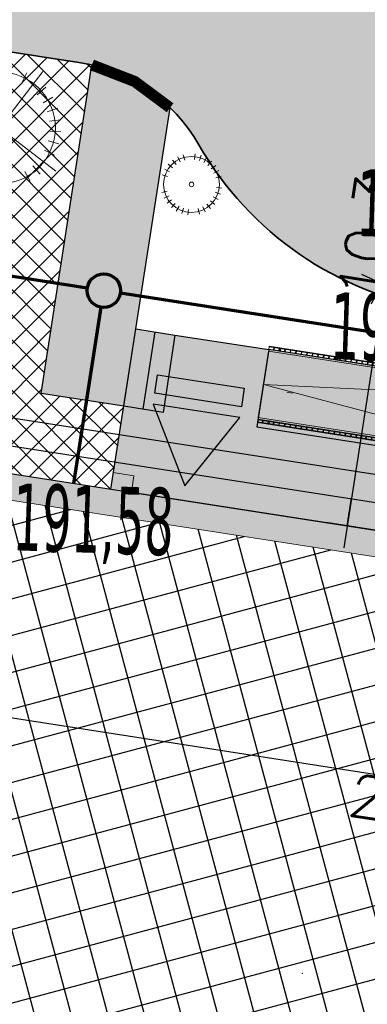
# Model space of a CAD drawing. Header units: metres. Extents: x 5509548 to 5517943, y 5680530 to 5684871.
# Tile 23 of 124: x 5516052.29 to 5516058.51, y 5683306.01 to 5683323.62. Entities that reach past the tile are written whole.
import ezdxf
from ezdxf.enums import TextEntityAlignment as Align
from ezdxf.lldxf.tags import DXFTag

# ---------------------------------------------------------------- set-up
doc = ezdxf.new("R2010")
doc.units = ezdxf.units.M
doc.layers.get('0').update_dxf_attribs({"linetype": 'CONTINUOUS', "lineweight": 18})
doc.layers.get('Defpoints').update_dxf_attribs({"linetype": 'CONTINUOUS'})
for name, color, linetype in [('!rzedne_projektowane_NOWE', 202, 'CONTINUOUS'), ('--EL_LEGENDA', 240, 'CONTINUOUS'), ('A-Budynek', 170, 'CONTINUOUS'), ('A-Budynek szraf', 170, 'CONTINUOUS'), ('A-Chodniki', 230, 'CONTINUOUS'), ('A-Drogi-Wejścia', 222, 'CONTINUOUS'), ('A-Nasadzenia', 7, 'CONTINUOUS'), ('A-Nawierzchnie', 41, 'CONTINUOUS'), ('A-Rekreacja', 7, 'CONTINUOUS'), ('Nowe_A-Balustrady', 7, 'CONTINUOUS'), ('Nowe_A-Pochylnie', 7, 'CONTINUOUS')]:
    doc.layers.add(name, color=color, linetype=linetype)
for name, color, linetype, lineweight in [('A-Drogi', 170, 'CONTINUOUS', 35), ('D-WYMIARY', 7, 'CONTINUOUS', 15), ('Nowe_A-Balustrady_Nr_pióra__11', 7, 'CONTINUOUS', 13), ('Nowe_A-Balustrady_Nr_pióra__91', 7, 'CONTINUOUS', 13), ('Nowe_A-Pochylnie_Nr_pióra__71', 7, 'CONTINUOUS', 13), ('Nowe_A-Pochylnie_Nr_pióra__91', 7, 'CONTINUOUS', 13), ('RR_ks', 34, 'CONTINUOUS', 70)]:
    doc.layers.add(name, color=color, linetype=linetype, lineweight=lineweight)
doc.layers.add('Nowe_A-Pochylnie_Nr_pióra__86', color=7, linetype='CONTINUOUS', lineweight=13, true_color=0x5555ff)
doc.styles.get("Standard").update_dxf_attribs({"font": 'simplex.shx'})
doc.styles.add('STYL_AUTOMATYCZNY_2', font='arial.ttf')
doc.styles.add('verdena2', font='verdana.ttf', dxfattribs={"width": 0.5, "height": 0.75})
tags = doc.linetypes.add('--LINIA_nN', pattern='A,0.5,-0.2,["nN",Standard,S=0.1,R=0,X=-0.1,Y=-0.05],-0.25', length=0.95).pattern_tags.tags
tags[6] = DXFTag(74, 10)
doc.dimstyles.get("Standard").update_dxf_attribs({"dimtxt": 0.18, "dimasz": 0.18, "dimexe": 0.18, "dimexo": 0.0625, "dimgap": 0.09, "dimtad": 0, "dimtih": 1, "dimtoh": 1, "dimdec": 4, "dimzin": 0, "dimdsep": 46, "dimtxsty": 'Standard', "dimcen": 0.09, "dimadec": 0, "dimazin": 0, "dimtfac": 1, "dimtdec": 4, "dimtofl": 0, "dimtmove": 0, "dimatfit": 3, "dimfxl": 1, "dimtolj": 1, "dimtzin": 0, "dimarcsym": 0})

# ---------------------------------------------------------------- blocks, each defined once
blk = doc.blocks.new('_ARCHTICK')
at = {"color": 0, "linetype": 'ByBlock', "lineweight": -2}
blk.add_line((0, 0), (-1, 0), dxfattribs=at)
blk.add_solid([(0.397747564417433, 0.3093592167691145), (0.3093592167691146, 0.397747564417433), (-0.3093592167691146, -0.397747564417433), (-0.397747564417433, -0.3093592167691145)], dxfattribs=at)
blk = doc.blocks.new('*D35')
at = {"layer": 'D-WYMIARY', "color": 14, "lineweight": -2}
for p, q in [((5516059.793751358, 5683325.168525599), (5516058.088289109, 5683314.17240944)), ((5516062.87289336, 5683324.286178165), (5516059.356935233, 5683324.831491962)), ((5516061.29004259, 5683314.080610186), (5516057.774084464, 5683314.625923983))]:
    blk.add_line(p, q, dxfattribs=at)
at = {"layer": 'Defpoints', "color": 0}
for p in [(5516063.231110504, 5683324.230619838), (5516058.149594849, 5683314.56768353), (5516061.648259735, 5683314.025051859)]:
    blk.add_point(p, dxfattribs=at)
at = {"layer": 'D-WYMIARY', "color": 14, "lineweight": -2, "xscale": 0.5, "yscale": 0.5, "zscale": 0.5}
for p, rotation in [((5516059.732445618, 5683324.773251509), 81.18385189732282), ((5516058.149594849, 5683314.56768353), 261.1838518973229)]:
    blk.add_blockref('_ARCHTICK', p, dxfattribs=dict(at, rotation=rotation))
at = {"layer": 'D-WYMIARY', "color": 50, "linetype": 'ByBlock', "insert": (5516058.521041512, 5683319.735604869), "char_height": 0.75, "attachment_point": 5, "rotation": 81.18385189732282}
blk.add_mtext('\\A1;10.3', dxfattribs=at)
blk = doc.blocks.new('Balustrada_4')
at = {"layer": 'Nowe_A-Balustrady_Nr_pióra__11', "color": 7, "linetype": 'Continuous', "lineweight": 13, "flags": 128}
for points in [[(74312.57488400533, -95740.09280157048), (74312.57488400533, -95780.09280157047), (74322.57488400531, -95780.09280157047), (74322.57488400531, -95740.09280157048)], [(74412.57488400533, -95740.09280157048), (74412.57488400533, -95780.09280157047), (74422.57488400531, -95780.09280157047), (74422.57488400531, -95740.09280157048)], [(74512.57488400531, -95740.09280157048), (74512.57488400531, -95780.09280157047), (74522.57488400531, -95780.09280157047), (74522.57488400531, -95740.09280157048)], [(74612.57488400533, -95740.09280157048), (74612.57488400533, -95780.09280157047), (74622.57488400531, -95780.09280157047), (74622.57488400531, -95740.09280157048)], [(74712.57488400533, -95740.09280157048), (74712.57488400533, -95780.09280157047), (74722.57488400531, -95780.09280157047), (74722.57488400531, -95740.09280157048)], [(74812.57488400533, -95740.09280157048), (74812.57488400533, -95780.09280157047), (74822.57488400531, -95780.09280157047), (74822.57488400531, -95740.09280157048)], [(74912.57488400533, -95740.09280157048), (74912.57488400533, -95780.09280157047), (74922.57488400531, -95780.09280157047), (74922.57488400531, -95740.09280157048)], [(75012.57488400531, -95740.09280157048), (75012.57488400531, -95780.09280157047), (75022.57488400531, -95780.09280157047), (75022.57488400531, -95740.09280157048)], [(75112.57488400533, -95740.09280157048), (75112.57488400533, -95780.09280157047), (75122.57488400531, -95780.09280157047), (75122.57488400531, -95740.09280157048)], [(75212.57488400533, -95740.09280157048), (75212.57488400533, -95780.09280157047), (75222.57488400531, -95780.09280157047), (75222.57488400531, -95740.09280157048)], [(75312.57488400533, -95740.09280157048), (75312.57488400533, -95780.09280157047), (75322.57488400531, -95780.09280157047), (75322.57488400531, -95740.09280157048)], [(75412.57488400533, -95740.09280157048), (75412.57488400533, -95780.09280157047), (75422.57488400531, -95780.09280157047), (75422.57488400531, -95740.09280157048)], [(75512.57488400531, -95740.09280157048), (75512.57488400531, -95780.09280157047), (75522.57488400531, -95780.09280157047), (75522.57488400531, -95740.09280157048)], [(75612.57488400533, -95740.09280157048), (75612.57488400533, -95780.09280157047), (75622.57488400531, -95780.09280157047), (75622.57488400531, -95740.09280157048)], [(75712.57488400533, -95740.09280157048), (75712.57488400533, -95780.09280157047), (75722.57488400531, -95780.09280157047), (75722.57488400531, -95740.09280157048)], [(75812.57488400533, -95740.09280157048), (75812.57488400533, -95780.09280157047), (75822.57488400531, -95780.09280157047), (75822.57488400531, -95740.09280157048)], [(75912.57488400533, -95740.09280157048), (75912.57488400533, -95780.09280157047), (75922.57488400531, -95780.09280157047), (75922.57488400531, -95740.09280157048)], [(76012.57488400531, -95740.09280157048), (76012.57488400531, -95780.09280157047), (76022.57488400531, -95780.09280157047), (76022.57488400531, -95740.09280157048)], [(76095.07488400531, -95730.09280157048), (76095.07488400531, -95790.09280157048), (76115.07488400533, -95790.09280157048), (76115.07488400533, -95730.09280157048)], [(76187.57488400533, -95740.09280157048), (76187.57488400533, -95780.09280157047), (76197.57488400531, -95780.09280157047), (76197.57488400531, -95740.09280157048)], [(76287.57488400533, -95740.09280157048), (76287.57488400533, -95780.09280157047), (76297.57488400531, -95780.09280157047), (76297.57488400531, -95740.09280157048)], [(76387.57488400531, -95740.09280157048), (76387.57488400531, -95780.09280157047), (76397.57488400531, -95780.09280157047), (76397.57488400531, -95740.09280157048)], [(76487.57488400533, -95740.09280157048), (76487.57488400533, -95780.09280157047), (76497.57488400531, -95780.09280157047), (76497.57488400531, -95740.09280157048)], [(76587.57488400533, -95740.09280157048), (76587.57488400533, -95780.09280157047), (76597.57488400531, -95780.09280157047), (76597.57488400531, -95740.09280157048)], [(76687.57488400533, -95740.09280157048), (76687.57488400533, -95780.09280157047), (76697.57488400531, -95780.09280157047), (76697.57488400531, -95740.09280157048)], [(76787.57488400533, -95740.09280157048), (76787.57488400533, -95780.09280157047), (76797.57488400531, -95780.09280157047), (76797.57488400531, -95740.09280157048)], [(76887.57488400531, -95740.09280157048), (76887.57488400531, -95780.09280157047), (76897.57488400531, -95780.09280157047), (76897.57488400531, -95740.09280157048)], [(76987.57488400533, -95740.09280157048), (76987.57488400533, -95780.09280157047), (76997.57488400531, -95780.09280157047), (76997.57488400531, -95740.09280157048)], [(77087.57488400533, -95740.09280157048), (77087.57488400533, -95780.09280157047), (77097.57488400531, -95780.09280157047), (77097.57488400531, -95740.09280157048)], [(77187.57488400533, -95740.09280157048), (77187.57488400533, -95780.09280157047), (77197.57488400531, -95780.09280157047), (77197.57488400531, -95740.09280157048)], [(77287.57488400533, -95740.09280157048), (77287.57488400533, -95780.09280157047), (77297.57488400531, -95780.09280157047), (77297.57488400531, -95740.09280157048)], [(77387.57488400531, -95740.09280157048), (77387.57488400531, -95780.09280157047), (77397.57488400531, -95780.09280157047), (77397.57488400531, -95740.09280157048)], [(77487.57488400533, -95740.09280157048), (77487.57488400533, -95780.09280157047), (77497.57488400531, -95780.09280157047), (77497.57488400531, -95740.09280157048)], [(77587.57488400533, -95740.09280157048), (77587.57488400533, -95780.09280157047), (77597.57488400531, -95780.09280157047), (77597.57488400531, -95740.09280157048)], [(77687.57488400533, -95740.09280157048), (77687.57488400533, -95780.09280157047), (77697.57488400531, -95780.09280157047), (77697.57488400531, -95740.09280157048)], [(77787.57488400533, -95740.09280157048), (77787.57488400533, -95780.09280157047), (77797.57488400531, -95780.09280157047), (77797.57488400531, -95740.09280157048)], [(77887.57488400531, -95740.09280157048), (77887.57488400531, -95780.09280157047), (77897.57488400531, -95780.09280157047), (77897.57488400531, -95740.09280157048)], [(77970.07488400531, -95730.09280157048), (77970.07488400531, -95790.09280157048), (77990.07488400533, -95790.09280157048), (77990.07488400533, -95730.09280157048)], [(78062.57488400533, -95740.09280157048), (78062.57488400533, -95780.09280157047), (78072.57488400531, -95780.09280157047), (78072.57488400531, -95740.09280157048)], [(78162.57488400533, -95740.09280157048), (78162.57488400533, -95780.09280157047), (78172.57488400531, -95780.09280157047), (78172.57488400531, -95740.09280157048)], [(78262.57488400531, -95740.09280157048), (78262.57488400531, -95780.09280157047), (78272.57488400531, -95780.09280157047), (78272.57488400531, -95740.09280157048)], [(78362.57488400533, -95740.09280157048), (78362.57488400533, -95780.09280157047), (78372.57488400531, -95780.09280157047), (78372.57488400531, -95740.09280157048)], [(78462.57488400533, -95740.09280157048), (78462.57488400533, -95780.09280157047), (78472.57488400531, -95780.09280157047), (78472.57488400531, -95740.09280157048)], [(78562.57488400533, -95740.09280157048), (78562.57488400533, -95780.09280157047), (78572.57488400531, -95780.09280157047), (78572.57488400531, -95740.09280157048)], [(78662.57488400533, -95740.09280157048), (78662.57488400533, -95780.09280157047), (78672.57488400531, -95780.09280157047), (78672.57488400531, -95740.09280157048)], [(78762.57488400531, -95740.09280157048), (78762.57488400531, -95780.09280157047), (78772.57488400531, -95780.09280157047), (78772.57488400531, -95740.09280157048)], [(78862.57488400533, -95740.09280157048), (78862.57488400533, -95780.09280157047), (78872.57488400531, -95780.09280157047), (78872.57488400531, -95740.09280157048)], [(78962.57488400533, -95740.09280157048), (78962.57488400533, -95780.09280157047), (78972.57488400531, -95780.09280157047), (78972.57488400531, -95740.09280157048)], [(79062.57488400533, -95740.09280157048), (79062.57488400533, -95780.09280157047), (79072.57488400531, -95780.09280157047), (79072.57488400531, -95740.09280157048)], [(79162.57488400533, -95740.09280157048), (79162.57488400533, -95780.09280157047), (79172.57488400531, -95780.09280157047), (79172.57488400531, -95740.09280157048)], [(79262.57488400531, -95740.09280157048), (79262.57488400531, -95780.09280157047), (79272.57488400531, -95780.09280157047), (79272.57488400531, -95740.09280157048)], [(79362.57488400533, -95740.09280157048), (79362.57488400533, -95780.09280157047), (79372.57488400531, -95780.09280157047), (79372.57488400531, -95740.09280157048)], [(79462.57488400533, -95740.09280157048), (79462.57488400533, -95780.09280157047), (79472.57488400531, -95780.09280157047), (79472.57488400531, -95740.09280157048)], [(79562.57488400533, -95740.09280157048), (79562.57488400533, -95780.09280157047), (79572.57488400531, -95780.09280157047), (79572.57488400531, -95740.09280157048)], [(79662.57488400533, -95740.09280157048), (79662.57488400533, -95780.09280157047), (79672.57488400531, -95780.09280157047), (79672.57488400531, -95740.09280157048)], [(79762.57488400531, -95740.09280157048), (79762.57488400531, -95780.09280157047), (79772.57488400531, -95780.09280157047), (79772.57488400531, -95740.09280157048)]]:
    blk.add_lwpolyline(points, close=True, dxfattribs=at)
at = {"layer": 'Nowe_A-Balustrady_Nr_pióra__91', "color": 7, "linetype": 'Continuous', "lineweight": 13, "flags": 128}
for points in [[(74230.07488400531, -95730.09280157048), (74230.07488400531, -95790.09280157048), (79855.07488400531, -95790.09280157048), (79855.07488400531, -95730.09280157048)], [(74230.07488400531, -95740.09280157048), (74230.07488400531, -95780.09280157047), (79855.07488400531, -95780.09280157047), (79855.07488400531, -95740.09280157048)], [(74420.07488400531, -95730.09280157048), (74420.07488400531, -95790.09280157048), (74440.07488400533, -95790.09280157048), (74440.07488400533, -95730.09280157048)], [(79645.07488400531, -95730.09280157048), (79645.07488400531, -95790.09280157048), (79665.07488400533, -95790.09280157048), (79665.07488400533, -95730.09280157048)]]:
    blk.add_lwpolyline(points, close=True, dxfattribs=at)
blk = doc.blocks.new('Balustrada_5')
at = {"layer": 'Nowe_A-Balustrady_Nr_pióra__11', "color": 7, "linetype": 'Continuous', "lineweight": 13, "flags": 128}
for points in [[(76095.07488400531, -97050.0928015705), (76095.07488400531, -97110.0928015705), (76115.07488400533, -97110.0928015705), (76115.07488400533, -97050.0928015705)], [(77970.07488400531, -97050.0928015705), (77970.07488400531, -97110.0928015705), (77990.07488400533, -97110.0928015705), (77990.07488400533, -97050.0928015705)], [(74312.57488400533, -97060.0928015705), (74312.57488400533, -97100.0928015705), (74322.57488400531, -97100.0928015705), (74322.57488400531, -97060.0928015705)], [(74412.57488400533, -97060.0928015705), (74412.57488400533, -97100.0928015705), (74422.57488400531, -97100.0928015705), (74422.57488400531, -97060.0928015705)], [(74512.57488400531, -97060.0928015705), (74512.57488400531, -97100.0928015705), (74522.57488400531, -97100.0928015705), (74522.57488400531, -97060.0928015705)], [(74612.57488400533, -97060.0928015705), (74612.57488400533, -97100.0928015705), (74622.57488400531, -97100.0928015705), (74622.57488400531, -97060.0928015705)], [(74712.57488400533, -97060.0928015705), (74712.57488400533, -97100.0928015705), (74722.57488400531, -97100.0928015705), (74722.57488400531, -97060.0928015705)], [(74812.57488400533, -97060.0928015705), (74812.57488400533, -97100.0928015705), (74822.57488400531, -97100.0928015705), (74822.57488400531, -97060.0928015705)], [(74912.57488400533, -97060.0928015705), (74912.57488400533, -97100.0928015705), (74922.57488400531, -97100.0928015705), (74922.57488400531, -97060.0928015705)], [(75012.57488400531, -97060.0928015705), (75012.57488400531, -97100.0928015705), (75022.57488400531, -97100.0928015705), (75022.57488400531, -97060.0928015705)], [(75112.57488400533, -97060.0928015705), (75112.57488400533, -97100.0928015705), (75122.57488400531, -97100.0928015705), (75122.57488400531, -97060.0928015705)], [(75212.57488400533, -97060.0928015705), (75212.57488400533, -97100.0928015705), (75222.57488400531, -97100.0928015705), (75222.57488400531, -97060.0928015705)], [(75312.57488400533, -97060.0928015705), (75312.57488400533, -97100.0928015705), (75322.57488400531, -97100.0928015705), (75322.57488400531, -97060.0928015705)], [(75412.57488400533, -97060.0928015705), (75412.57488400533, -97100.0928015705), (75422.57488400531, -97100.0928015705), (75422.57488400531, -97060.0928015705)], [(75512.57488400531, -97060.0928015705), (75512.57488400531, -97100.0928015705), (75522.57488400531, -97100.0928015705), (75522.57488400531, -97060.0928015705)], [(75612.57488400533, -97060.0928015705), (75612.57488400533, -97100.0928015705), (75622.57488400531, -97100.0928015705), (75622.57488400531, -97060.0928015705)], [(75712.57488400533, -97060.0928015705), (75712.57488400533, -97100.0928015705), (75722.57488400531, -97100.0928015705), (75722.57488400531, -97060.0928015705)], [(75812.57488400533, -97060.0928015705), (75812.57488400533, -97100.0928015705), (75822.57488400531, -97100.0928015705), (75822.57488400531, -97060.0928015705)], [(75912.57488400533, -97060.0928015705), (75912.57488400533, -97100.0928015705), (75922.57488400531, -97100.0928015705), (75922.57488400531, -97060.0928015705)], [(76012.57488400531, -97060.0928015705), (76012.57488400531, -97100.0928015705), (76022.57488400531, -97100.0928015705), (76022.57488400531, -97060.0928015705)], [(76187.57488400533, -97060.0928015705), (76187.57488400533, -97100.0928015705), (76197.57488400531, -97100.0928015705), (76197.57488400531, -97060.0928015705)], [(76287.57488400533, -97060.0928015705), (76287.57488400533, -97100.0928015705), (76297.57488400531, -97100.0928015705), (76297.57488400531, -97060.0928015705)], [(76387.57488400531, -97060.0928015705), (76387.57488400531, -97100.0928015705), (76397.57488400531, -97100.0928015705), (76397.57488400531, -97060.0928015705)], [(76487.57488400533, -97060.0928015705), (76487.57488400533, -97100.0928015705), (76497.57488400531, -97100.0928015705), (76497.57488400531, -97060.0928015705)], [(76587.57488400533, -97060.0928015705), (76587.57488400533, -97100.0928015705), (76597.57488400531, -97100.0928015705), (76597.57488400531, -97060.0928015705)], [(76687.57488400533, -97060.0928015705), (76687.57488400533, -97100.0928015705), (76697.57488400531, -97100.0928015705), (76697.57488400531, -97060.0928015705)], [(76787.57488400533, -97060.0928015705), (76787.57488400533, -97100.0928015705), (76797.57488400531, -97100.0928015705), (76797.57488400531, -97060.0928015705)], [(76887.57488400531, -97060.0928015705), (76887.57488400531, -97100.0928015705), (76897.57488400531, -97100.0928015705), (76897.57488400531, -97060.0928015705)], [(76987.57488400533, -97060.0928015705), (76987.57488400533, -97100.0928015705), (76997.57488400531, -97100.0928015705), (76997.57488400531, -97060.0928015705)], [(77087.57488400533, -97060.0928015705), (77087.57488400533, -97100.0928015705), (77097.57488400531, -97100.0928015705), (77097.57488400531, -97060.0928015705)], [(77187.57488400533, -97060.0928015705), (77187.57488400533, -97100.0928015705), (77197.57488400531, -97100.0928015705), (77197.57488400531, -97060.0928015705)], [(77287.57488400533, -97060.0928015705), (77287.57488400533, -97100.0928015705), (77297.57488400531, -97100.0928015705), (77297.57488400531, -97060.0928015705)], [(77387.57488400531, -97060.0928015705), (77387.57488400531, -97100.0928015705), (77397.57488400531, -97100.0928015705), (77397.57488400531, -97060.0928015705)], [(77487.57488400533, -97060.0928015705), (77487.57488400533, -97100.0928015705), (77497.57488400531, -97100.0928015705), (77497.57488400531, -97060.0928015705)], [(77587.57488400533, -97060.0928015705), (77587.57488400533, -97100.0928015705), (77597.57488400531, -97100.0928015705), (77597.57488400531, -97060.0928015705)], [(77687.57488400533, -97060.0928015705), (77687.57488400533, -97100.0928015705), (77697.57488400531, -97100.0928015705), (77697.57488400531, -97060.0928015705)], [(77787.57488400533, -97060.0928015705), (77787.57488400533, -97100.0928015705), (77797.57488400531, -97100.0928015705), (77797.57488400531, -97060.0928015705)], [(77887.57488400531, -97060.0928015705), (77887.57488400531, -97100.0928015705), (77897.57488400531, -97100.0928015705), (77897.57488400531, -97060.0928015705)], [(78062.57488400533, -97060.0928015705), (78062.57488400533, -97100.0928015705), (78072.57488400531, -97100.0928015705), (78072.57488400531, -97060.0928015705)], [(78162.57488400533, -97060.0928015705), (78162.57488400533, -97100.0928015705), (78172.57488400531, -97100.0928015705), (78172.57488400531, -97060.0928015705)], [(78262.57488400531, -97060.0928015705), (78262.57488400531, -97100.0928015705), (78272.57488400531, -97100.0928015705), (78272.57488400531, -97060.0928015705)], [(78362.57488400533, -97060.0928015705), (78362.57488400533, -97100.0928015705), (78372.57488400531, -97100.0928015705), (78372.57488400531, -97060.0928015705)], [(78462.57488400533, -97060.0928015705), (78462.57488400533, -97100.0928015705), (78472.57488400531, -97100.0928015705), (78472.57488400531, -97060.0928015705)], [(78562.57488400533, -97060.0928015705), (78562.57488400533, -97100.0928015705), (78572.57488400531, -97100.0928015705), (78572.57488400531, -97060.0928015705)], [(78662.57488400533, -97060.0928015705), (78662.57488400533, -97100.0928015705), (78672.57488400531, -97100.0928015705), (78672.57488400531, -97060.0928015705)], [(78762.57488400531, -97060.0928015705), (78762.57488400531, -97100.0928015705), (78772.57488400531, -97100.0928015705), (78772.57488400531, -97060.0928015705)], [(78862.57488400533, -97060.0928015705), (78862.57488400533, -97100.0928015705), (78872.57488400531, -97100.0928015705), (78872.57488400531, -97060.0928015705)], [(78962.57488400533, -97060.0928015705), (78962.57488400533, -97100.0928015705), (78972.57488400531, -97100.0928015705), (78972.57488400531, -97060.0928015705)], [(79062.57488400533, -97060.0928015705), (79062.57488400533, -97100.0928015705), (79072.57488400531, -97100.0928015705), (79072.57488400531, -97060.0928015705)], [(79162.57488400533, -97060.0928015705), (79162.57488400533, -97100.0928015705), (79172.57488400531, -97100.0928015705), (79172.57488400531, -97060.0928015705)], [(79262.57488400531, -97060.0928015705), (79262.57488400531, -97100.0928015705), (79272.57488400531, -97100.0928015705), (79272.57488400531, -97060.0928015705)], [(79362.57488400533, -97060.0928015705), (79362.57488400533, -97100.0928015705), (79372.57488400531, -97100.0928015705), (79372.57488400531, -97060.0928015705)], [(79462.57488400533, -97060.0928015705), (79462.57488400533, -97100.0928015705), (79472.57488400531, -97100.0928015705), (79472.57488400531, -97060.0928015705)], [(79562.57488400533, -97060.0928015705), (79562.57488400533, -97100.0928015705), (79572.57488400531, -97100.0928015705), (79572.57488400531, -97060.0928015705)], [(79662.57488400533, -97060.0928015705), (79662.57488400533, -97100.0928015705), (79672.57488400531, -97100.0928015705), (79672.57488400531, -97060.0928015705)], [(79762.57488400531, -97060.0928015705), (79762.57488400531, -97100.0928015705), (79772.57488400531, -97100.0928015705), (79772.57488400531, -97060.0928015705)]]:
    blk.add_lwpolyline(points, close=True, dxfattribs=at)
at = {"layer": 'Nowe_A-Balustrady_Nr_pióra__91', "color": 7, "linetype": 'Continuous', "lineweight": 13, "flags": 128}
for points in [[(74230.07488400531, -97050.0928015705), (74230.07488400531, -97110.0928015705), (79855.07488400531, -97110.0928015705), (79855.07488400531, -97050.0928015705)], [(74420.07488400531, -97050.0928015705), (74420.07488400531, -97110.0928015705), (74440.07488400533, -97110.0928015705), (74440.07488400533, -97050.0928015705)], [(79645.07488400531, -97050.0928015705), (79645.07488400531, -97110.0928015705), (79665.07488400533, -97110.0928015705), (79665.07488400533, -97050.0928015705)], [(74230.07488400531, -97060.0928015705), (74230.07488400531, -97100.0928015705), (79855.07488400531, -97100.0928015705), (79855.07488400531, -97060.0928015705)]]:
    blk.add_lwpolyline(points, close=True, dxfattribs=at)
blk = doc.blocks.new('Prosta rampa 27')
at = {"layer": 'Nowe_A-Pochylnie_Nr_pióra__71', "color": 7, "linetype": 'Continuous', "lineweight": 13}
for p in [(0, 600.0000000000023), (0, -600.0000000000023)]:
    blk.add_line(p, (5625.000003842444, 0), dxfattribs=at)
at = {"layer": 'Nowe_A-Pochylnie_Nr_pióra__91', "color": 7, "linetype": 'Continuous', "lineweight": 13}
for p, q in [((0, -600.0000000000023), (0, 600.0000000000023)), ((0, 600.0000000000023), (5625.000003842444, 600.0000000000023)), ((5625.000003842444, -600.0000000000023), (5625.000003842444, 600.0000000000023)), ((0, -600.0000000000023), (5625.000003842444, -600.0000000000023))]:
    blk.add_line(p, q, dxfattribs=at)
at = {"layer": 'Nowe_A-Pochylnie_Nr_pióra__86', "color": 173, "lineweight": 13, "true_color": 0x5555ff, "style": 'STYL_AUTOMATYCZNY_2'}
blk.add_attdef('mainPercentage', text='', height=120, rotation=180, dxfattribs=at).set_placement((2812.500001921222, -4.794611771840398), align=Align.MIDDLE_CENTER)
blk = doc.blocks.new('*D420')
at = {"layer": 'D-WYMIARY', "color": 14, "lineweight": -2}
for p, q in [((5516046.898735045, 5683315.945821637), (5516046.235063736, 5683311.666743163)), ((5516045.898030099, 5683312.103559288), (5516072.845841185, 5683307.924040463)), ((5516073.055997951, 5683311.888914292), (5516072.392326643, 5683307.609835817))]:
    blk.add_line(p, q, dxfattribs=at)
at = {"layer": 'Defpoints', "color": 0}
for p in [(5516046.954293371, 5683316.304038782), (5516073.111556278, 5683312.247131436), (5516072.450567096, 5683307.985346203)]:
    blk.add_point(p, dxfattribs=at)
at = {"layer": 'D-WYMIARY', "color": 14, "lineweight": -2, "xscale": 0.5, "yscale": 0.5, "zscale": 0.5}
for p, rotation in [((5516046.293304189, 5683312.042253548), 171.1838518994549), ((5516072.450567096, 5683307.985346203), 351.1838518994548)]:
    blk.add_blockref('_ARCHTICK', p, dxfattribs=dict(at, rotation=rotation))
at = {"layer": 'D-WYMIARY', "color": 50, "linetype": 'ByBlock', "insert": (5516059.306798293, 5683309.593821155), "char_height": 0.75, "attachment_point": 5, "rotation": 351.18385189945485}
blk.add_mtext('\\A1;26.5', dxfattribs=at)
blk = doc.blocks.new('*D450')
at = {"layer": 'D-WYMIARY', "color": 14, "lineweight": -2}
for p, q in [((5516058.586720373, 5683318.539222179), (5516109.045570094, 5683427.392488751)), ((5516122.905073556, 5683420.527040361), (5516108.532585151, 5683427.189396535)), ((5516072.782673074, 5683312.399584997), (5516058.410184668, 5683319.061941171))]:
    blk.add_line(p, q, dxfattribs=at)
at = {"layer": 'Defpoints', "color": 0}
for p in [(5516108.877345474, 5683427.029583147), (5516123.23395676, 5683420.3745868), (5516073.111556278, 5683312.247131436)]:
    blk.add_point(p, dxfattribs=at)
at = {"layer": 'D-WYMIARY', "color": 14, "lineweight": -2, "xscale": 0.5, "yscale": 0.5, "zscale": 0.5}
for p, rotation in [((5516108.877345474, 5683427.029583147), 65.12995453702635), ((5516058.754944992, 5683318.902127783), 245.1299545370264)]:
    blk.add_blockref('_ARCHTICK', p, dxfattribs=dict(at, rotation=rotation))
at = {"layer": 'D-WYMIARY', "color": 50, "linetype": 'ByBlock', "insert": (5516083.43055803, 5683373.144594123), "char_height": 0.75, "attachment_point": 5, "rotation": 65.12995453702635}
blk.add_mtext('\\A1;119.2', dxfattribs=at)

msp = doc.modelspace()

# ---------------------------------------------------------------- hatches: boundary and pattern name
at = {"layer": '!rzedne_projektowane_NOWE'}
msp.add_hatch(color=256, dxfattribs=at).paths.add_polyline_path([(5516055.582712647, 5683315.206000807, 1.000000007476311), (5516055.091489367, 5683315.201959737, 1.000000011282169)])
at = {"layer": 'A-Budynek', "linetype": 'ByBlock'}
h = msp.add_hatch(color=256, dxfattribs=at)
h.paths.add_polyline_path([(5516047.346706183, 5683315.767557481), (5516072.575074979, 5683311.854718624), (5516069.857698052, 5683294.334194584), (5516044.629329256, 5683298.247033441)], flags=16)
h.paths.add_polyline_path([(5516063.053508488, 5683293.395949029), (5516062.687879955, 5683293.452656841), (5516062.917776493, 5683294.934934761), (5516057.354293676, 5683295.797813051), (5516057.124397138, 5683294.31553513), (5516056.758768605, 5683294.372242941), (5516056.988665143, 5683295.854520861), (5516051.425182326, 5683296.717399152), (5516051.195285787, 5683295.23512123), (5516050.829657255, 5683295.291829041), (5516051.059553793, 5683296.774106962), (5516044.606704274, 5683297.774923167), (5516044.376807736, 5683296.292645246), (5516044.011179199, 5683296.349353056), (5516044.241075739, 5683297.831630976), (5516044.092847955, 5683297.85462063), (5516046.954293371, 5683316.30403878), (5516053.920999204, 5683315.223525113), (5516053.96104948, 5683315.520900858), (5516054.332603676, 5683315.463275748), (5516054.286624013, 5683315.16681788), (5516065.779654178, 5683313.384285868), (5516065.826357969, 5683313.682691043), (5516066.191521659, 5683313.6252744), (5516066.144886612, 5683313.327639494), (5516073.111556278, 5683312.247131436), (5516070.250110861, 5683293.797713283), (5516070.101883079, 5683293.820702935), (5516069.871986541, 5683292.338425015), (5516069.506358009, 5683292.395132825), (5516069.736254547, 5683293.877410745), (5516063.283405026, 5683294.878226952)])
at = {"layer": 'A-Budynek szraf', "linetype": 'ByBlock', "transparency": 33554687}
h = msp.add_hatch(dxfattribs=at)
h.set_pattern_fill('ANSI37', color=256, scale=0.2, angle=59.99999999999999, style=0)
h.set_pattern_definition([(105, (-191.2213894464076, 9.313225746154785e-10), (-0.6133628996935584, -0.1643500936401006), []), (194.9999999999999, (-191.2213894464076, 9.313225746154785e-10), (0.1643500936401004, -0.6133628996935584), [])])
h.paths.add_polyline_path([(5516072.188769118, 5683309.363978), (5516067.782111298, 5683309.363978), (5516067.782111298, 5683306.64545265), (5516071.767134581, 5683306.645452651), (5516069.857698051, 5683294.334194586), (5516044.629329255, 5683298.247033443), (5516047.346706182, 5683315.767557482), (5516072.575074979, 5683311.854718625)])
h.paths.add_polyline_path([(5516054.454114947, 5683304.922500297), (5516060.695085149, 5683304.922500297), (5516060.695085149, 5683303.164174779), (5516054.454114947, 5683303.164174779)], flags=16)
at = {"layer": 'A-Drogi-Wejścia'}
h = msp.add_hatch(color=256, dxfattribs=at)
h.paths.add_polyline_path([(5516055.241517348, 5683315.282135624), (5516056.225230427, 5683316.50492206), (5516054.674409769, 5683316.745449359)])
h.paths.add_polyline_path([(5516056.255119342, 5683316.69763344), (5516054.704298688, 5683316.938160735), (5516054.755758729, 5683317.269953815), (5516056.306579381, 5683317.029426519)])
at = {"layer": 'A-Nawierzchnie', "linetype": 'ByBlock', "true_color": 0xb7e0ab, "transparency": 33554687}
h = msp.add_hatch(dxfattribs=at)
h.set_pattern_fill('ANSI37', color=9, scale=0.1, style=0)
h.set_pattern_definition([(45, (615.2743167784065, 129.3192508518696), (-0.2245064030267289, 0.2245064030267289), []), (135, (615.2743167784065, 129.3192508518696), (-0.2245064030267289, -0.2245064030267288), [])])
h.paths.add_polyline_path([(5516099.6639383, 5683319.509563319), (5516093.18050492, 5683320.492467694, 0.02400827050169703), (5516090.889116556, 5683320.728043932), (5516071.666547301, 5683321.775596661, -0.02484724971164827), (5516069.295594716, 5683322.023371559), (5516062.302756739, 5683323.108692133, -0.3638266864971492), (5516061.032989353, 5683324.559218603), (5516063.231110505, 5683324.230619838), (5516064.490548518, 5683332.646905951), (5516062.29494606, 5683332.975128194), (5516065.4430103, 5683353.379441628, 0.414213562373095), (5516062.9339508, 5683356.800643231), (5516050.08979864, 5683358.776220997, 0.4141947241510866), (5516046.668626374, 5683356.267352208), (5516042.257273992, 5683327.598946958, 0.4142317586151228), (5516044.766305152, 5683324.177561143), (5516053.343595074, 5683322.858275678, -0.02007901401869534), (5516053.579985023, 5683322.812134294), (5516052.668604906, 5683316.935679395), (5516054.150876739, 5683316.705803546), (5516053.920999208, 5683315.223525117), (5516046.954293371, 5683316.304038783), (5516046.53358273, 5683313.591470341), (5516044.962368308, 5683313.835160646), (5516043.961552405, 5683307.382313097), (5516045.532766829, 5683307.138622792), (5516044.092847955, 5683297.854620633), (5516044.241075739, 5683297.831630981), (5516044.011179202, 5683296.349353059), (5516069.871986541, 5683292.33842502), (5516070.101883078, 5683293.820702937), (5516070.250110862, 5683293.797713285), (5516071.690029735, 5683303.081715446), (5516073.26124416, 5683302.838025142), (5516074.262060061, 5683309.290872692), (5516072.690845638, 5683309.534562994), (5516073.111556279, 5683312.247131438), (5516066.144886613, 5683313.327639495), (5516066.374772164, 5683314.809910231), (5516068.140582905, 5683314.536067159), (5516068.712784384, 5683314.452779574), (5516069.444190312, 5683314.361830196), (5516070.42180041, 5683314.267207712), (5516071.256411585, 5683314.210627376), (5516075.58645081, 5683313.974792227), (5516074.85022779, 5683300.465115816), (5516082.256583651, 5683299.380121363), (5516080.796957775, 5683289.416467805), (5516090.875183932, 5683287.94005766), (5516092.610210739, 5683299.78364581), (5516076.426464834, 5683302.154484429), (5516076.852947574, 5683309.980433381), (5516087.948828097, 5683309.370979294), (5516088.305421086, 5683315.861425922), (5516090.617040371, 5683315.735451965, -0.02400827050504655), (5516092.431056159, 5683315.548954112), (5516098.599416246, 5683314.613815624), (5516098.31852322, 5683313.306826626), (5516091.99430035, 5683314.28274265), (5516090.39067605, 5683303.90295513), (5516099.094000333, 5683302.561238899), (5516096.496908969, 5683285.74680292), (5516069.794551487, 5683289.86845434), (5516048.342630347, 5683290.09877717), (5516034.965910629, 5683291.963955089), (5516037.042734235, 5683305.715577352), (5516039.999341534, 5683324.308768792), (5516043.122031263, 5683343.075807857), (5516045.796543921, 5683360.442185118), (5516068.332659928, 5683356.975872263), (5516067.979837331, 5683322.47700484), (5516099.929928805, 5683320.735853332)])
at = {"layer": 'A-Nawierzchnie', "linetype": 'ByBlock', "true_color": 0xcbd1d0, "transparency": 33554687}
h = msp.add_hatch(color=254, dxfattribs=at)
h.paths.add_polyline_path([(5516068.531271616, 5683317.08214428), (5516059.777261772, 5683318.440806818, -0.2278659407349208), (5516055.492519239, 5683321.385115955, 0.2282237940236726), (5516053.346113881, 5683322.857893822), (5516044.768823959, 5683324.177179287, -0.4142317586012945), (5516042.259792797, 5683327.598565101), (5516046.67114518, 5683356.266970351, -0.4141947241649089), (5516050.092317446, 5683358.775839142), (5516062.936469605, 5683356.800261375, -0.4142135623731), (5516065.445529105, 5683353.379059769), (5516061.052606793, 5683324.81862364, 0.4138459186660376), (5516062.305275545, 5683323.108310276), (5516069.29811352, 5683322.022989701, 0.02484724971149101), (5516071.669066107, 5683321.775214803), (5516090.891635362, 5683320.727662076, -0.02400827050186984), (5516093.18302372, 5683320.492085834), (5516099.663938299, 5683319.509563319), (5516098.60193505, 5683314.613433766), (5516092.433574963, 5683315.548572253, 0.02400827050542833), (5516090.619559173, 5683315.735070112), (5516071.396589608, 5683316.78264465, -0.02481899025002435), (5516068.534925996, 5683317.081537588)])
h.paths.add_polyline_path([(5516047.432022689, 5683328.326347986), (5516056.322993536, 5683326.958814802, 0.4142135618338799), (5516056.893193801, 5683327.376991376), (5516060.693785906, 5683352.086412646, 0.414213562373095), (5516060.275609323, 5683352.656612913), (5516051.384638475, 5683354.0241461, 0.414213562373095), (5516050.814438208, 5683353.605969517), (5516047.013846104, 5683328.896548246, 0.414213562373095)], flags=16)
at = {"layer": 'A-Nawierzchnie', "linetype": 'ByBlock', "true_color": 0xf8e4d3, "transparency": 33554687}
h = msp.add_hatch(color=254, dxfattribs=at)
h.paths.add_polyline_path([(5516054.150876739, 5683316.705803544), (5516052.668606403, 5683316.935689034), (5516053.580017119, 5683322.812341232, -0.1353740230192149), (5516054.979079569, 5683322.045883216), (5516054.150884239, 5683316.705792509)])
h.paths.add_polyline_path([(5516075.58643011, 5683313.974658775), (5516074.85022779, 5683300.465115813), (5516082.256583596, 5683299.380121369), (5516082.531984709, 5683301.260056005), (5516076.426464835, 5683302.154484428), (5516076.852947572, 5683309.98043338), (5516087.948828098, 5683309.370979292), (5516088.035863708, 5683310.868452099), (5516076.93431231, 5683311.47347454), (5516077.165830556, 5683315.390813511), (5516071.338034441, 5683315.708404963, -0.02490027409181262), (5516068.360565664, 5683316.019882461), (5516062.320855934, 5683316.956554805), (5516062.090966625, 5683315.474323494), (5516068.130859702, 5683314.537575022, 0.02482606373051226), (5516071.256411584, 5683314.210627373), (5516075.586450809, 5683313.974792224)])
at = {"layer": 'A-Nawierzchnie', "linetype": 'ByBlock', "true_color": 0xdbccb0, "transparency": 33554687}
msp.add_hatch(color=9, dxfattribs=at).paths.add_polyline_path([(5516062.090966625, 5683315.474323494), (5516062.305537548, 5683316.857788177), (5516056.746995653, 5683317.719900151), (5516054.365448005, 5683318.089270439), (5516053.96697668, 5683315.519981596), (5516054.332603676, 5683315.463275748), (5516054.286624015, 5683315.166817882), (5516065.779654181, 5683313.384285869), (5516065.826357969, 5683313.682691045), (5516066.191521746, 5683313.625274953), (5516066.375123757, 5683314.809864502)])

# ---------------------------------------------------------------- linework, layer by layer
at = {"layer": '--EL_LEGENDA', "linetype": '--LINIA_nN', "ltscale": 5, "elevation": 10.29999999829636}
for points in [[(5516051.114418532, 5683322.673165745), (5516050.127096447, 5683316.307320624), (5516072.644328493, 5683312.814970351)], [(5516051.295239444, 5683317.135612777), (5516051.218984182, 5683316.643950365), (5516062.837793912, 5683314.841910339)]]:
    msp.add_lwpolyline(points, dxfattribs=at)
msp.add_point((5516057.346, 5683306.562))
at = {"layer": 'A-Budynek', "linetype": 'ByBlock'}
for p, q in [((5516053.920999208, 5683315.223525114), (5516054.365448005, 5683318.089270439)), ((5516054.365448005, 5683318.089270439), (5516055.067058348, 5683317.98044517)), ((5516054.496741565, 5683316.652161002), (5516054.711327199, 5683318.035621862)), ((5516055.067058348, 5683317.98044517), (5516054.852489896, 5683316.596996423)), ((5516055.067142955, 5683317.980432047), (5516056.746994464, 5683317.719892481)), ((5516056.746994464, 5683317.719892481), (5516056.532424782, 5683316.336435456)), ((5516054.852489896, 5683316.596996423), (5516054.150876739, 5683316.705803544)), ((5516056.532424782, 5683316.336435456), (5516066.375123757, 5683314.809864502)), ((5516046.954293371, 5683316.304038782), (5516073.111556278, 5683312.247131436))]:
    msp.add_line(p, q, dxfattribs=at)
at = {"layer": 'A-Budynek', "linetype": 'Continuous', "lineweight": 13}
for points in [[(5516044.011179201, 5683296.349353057), (5516044.241075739, 5683297.831630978), (5516044.092847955, 5683297.854620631), (5516046.954293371, 5683316.304038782), (5516053.920999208, 5683315.223525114), (5516053.96104948, 5683315.520900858), (5516054.332603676, 5683315.463275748), (5516054.286624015, 5683315.166817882), (5516065.779654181, 5683313.384285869), (5516065.826357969, 5683313.682691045), (5516066.191521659, 5683313.625274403), (5516066.144886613, 5683313.327639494), (5516073.111556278, 5683312.247131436), (5516070.250110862, 5683293.797713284), (5516070.101883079, 5683293.820702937), (5516069.871986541, 5683292.338425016)], [(5516047.346706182, 5683315.767557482), (5516072.575074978, 5683311.854718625), (5516069.857698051, 5683294.334194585), (5516044.629329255, 5683298.247033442)]]:
    msp.add_lwpolyline(points, close=True, dxfattribs=at)
at = {"layer": 'A-Chodniki'}
for p, q in [((5516052.668604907, 5683316.935679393), (5516053.580017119, 5683322.812341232)), ((5516054.150884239, 5683316.705792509), (5516054.979079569, 5683322.045883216)), ((5516054.150876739, 5683316.705803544), (5516052.668606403, 5683316.935689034))]:
    msp.add_line(p, q, dxfattribs=at)
at = {"layer": 'A-Drogi', "linetype": 'ByBlock'}
msp.add_line((5516053.346113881, 5683322.857893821), (5516044.768823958, 5683324.177179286), dxfattribs=at)
at = {"layer": 'A-Drogi', "color": 10, "const_width": 0.2}
msp.add_lwpolyline([(5516053.580017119, 5683322.812341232), (5516054.347388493, 5683322.51500346), (5516054.979079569, 5683322.045883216)], dxfattribs=at)
at = {"layer": 'A-Drogi', "linetype": 'ByBlock'}
for centre, radius, start, end in [((5516052.890042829, 5683319.892763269), 3.000000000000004, 29.8314953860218, 81.25577972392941), ((5516060.697472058, 5683324.369821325), 5.999999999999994, 209.8314953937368, 261.1778200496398)]:
    msp.add_arc(centre, radius, start, end, dxfattribs=at)
at = {"layer": 'A-Drogi-Wejścia', "elevation": 9.51395762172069e-09}
msp.add_lwpolyline([(5516056.255119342, 5683316.69763344), (5516054.704298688, 5683316.938160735), (5516054.755758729, 5683317.269953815), (5516056.306579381, 5683317.029426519)], close=True, dxfattribs=at)
at = {"layer": 'A-Drogi-Wejścia'}
msp.add_lwpolyline([(5516055.241517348, 5683315.282135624), (5516056.225230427, 5683316.50492206), (5516054.674409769, 5683316.745449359)], close=True, dxfattribs=at)
at = {"layer": 'A-Nasadzenia', "color": 202, "linetype": 'Continuous', "lineweight": 13}
for p, q in [((5516052.698470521, 5683322.694142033), (5516051.152372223, 5683320.677138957)), ((5516052.323077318, 5683322.493025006), (5516052.411445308, 5683322.672443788)), ((5516050.916919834, 5683322.458689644), (5516052.93392291, 5683320.912591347)), ((5516052.601780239, 5683322.279390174), (5516052.752082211, 5683322.411334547)), ((5516052.70461901, 5683322.136030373), (5516052.877774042, 5683322.236117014)), ((5516052.777513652, 5683321.975362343), (5516052.966867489, 5683322.039744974)), ((5516052.817662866, 5683321.803560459), (5516053.015938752, 5683321.829764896)), ((5516052.823523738, 5683321.627226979), (5516053.023102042, 5683321.614246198)), ((5516052.794871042, 5683321.4531383), (5516052.988082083, 5683321.401471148)), ((5516052.732805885, 5683321.287984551), (5516052.912224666, 5683321.199616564)), ((5516052.375811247, 5683320.906442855), (5516052.475897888, 5683320.733287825)), ((5516052.519171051, 5683321.009281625), (5516052.651115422, 5683320.858979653))]:
    msp.add_line(p, q, dxfattribs=at)
at = {"layer": 'A-Nasadzenia', "color": 72, "linetype": 'Continuous', "lineweight": 13}
for p, q in [((5516055.085812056, 5683321.029954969), (5516055.024387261, 5683321.108866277)), ((5516055.160399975, 5683321.077057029), (5516055.11555027, 5683321.166435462)), ((5516055.242743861, 5683321.108702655), (5516055.216192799, 5683321.205113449)), ((5516055.417865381, 5683321.121400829), (5516055.430230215, 5683321.220633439)), ((5516055.503913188, 5683321.101965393), (5516055.535399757, 5683321.196879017)), ((5516055.584515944, 5683321.066116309), (5516055.633914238, 5683321.15306347)), ((5516055.656576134, 5683321.015231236), (5516055.721987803, 5683321.090870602)), ((5516054.970961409, 5683320.897146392), (5516054.884014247, 5683320.946544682)), ((5516055.021846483, 5683320.969206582), (5516054.946207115, 5683321.034618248)), ((5516055.717324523, 5683320.951265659), (5516055.796235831, 5683321.012690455)), ((5516055.764426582, 5683320.876677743), (5516055.853805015, 5683320.921527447)), ((5516054.935112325, 5683320.816543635), (5516054.840198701, 5683320.848030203)), ((5516055.796072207, 5683320.794333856), (5516055.892483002, 5683320.820884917)), ((5516054.928375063, 5683320.555374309), (5516054.831964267, 5683320.528823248)), ((5516055.808770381, 5683320.619212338), (5516055.908002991, 5683320.606847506)), ((5516054.960020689, 5683320.473030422), (5516054.870642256, 5683320.42818072)), ((5516055.007122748, 5683320.398442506), (5516054.928211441, 5683320.33701771)), ((5516055.702600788, 5683320.380501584), (5516055.778240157, 5683320.315089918)), ((5516055.753485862, 5683320.452561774), (5516055.840433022, 5683320.403163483)), ((5516055.789334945, 5683320.53316453), (5516055.88424857, 5683320.501677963)), ((5516055.067871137, 5683320.33447693), (5516055.00245947, 5683320.258837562)), ((5516055.139931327, 5683320.283591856), (5516055.090533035, 5683320.196644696)), ((5516055.220534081, 5683320.247742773), (5516055.189047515, 5683320.152829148)), ((5516055.30658189, 5683320.228307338), (5516055.294217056, 5683320.129074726)), ((5516055.481703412, 5683320.241005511), (5516055.508254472, 5683320.144594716)), ((5516055.564047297, 5683320.272651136), (5516055.608897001, 5683320.183272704)), ((5516055.638635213, 5683320.319753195), (5516055.70006001, 5683320.240841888)), ((5516057.168450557, 5683316.942815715), (5516057.069217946, 5683316.955180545))]:
    msp.add_line(p, q, dxfattribs=at)
at = {"layer": 'A-Nasadzenia', "color": 202, "linetype": 'Continuous', "lineweight": 13}
msp.add_circle((5516051.925421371, 5683321.685640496), 0.9999999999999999, dxfattribs=at)
at = {"layer": 'A-Nasadzenia', "color": 72, "linetype": 'Continuous', "lineweight": 13}
for radius in [0.4999999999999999, 0.04153790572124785]:
    msp.add_circle((5516055.362223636, 5683320.674854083), radius, dxfattribs=at)
at = {"layer": 'A-Rekreacja', "linetype": 'ByBlock'}
msp.add_line((5516054.286624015, 5683315.166817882), (5516058.164287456, 5683314.565404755), dxfattribs=at)
at = {"layer": 'RR_ks', "linetype": 'ByBlock'}
for p, q in [((5516053.496352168, 5683318.821402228), (5516046.434340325, 5683319.91669755)), ((5516069.306201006, 5683316.369345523), (5516054.089263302, 5683318.729443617)), ((5516053.25787136, 5683315.326374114), (5516053.746828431, 5683318.478967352))]:
    msp.add_line(p, q, dxfattribs=at)
msp.add_circle((5516053.792807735, 5683318.77542292), 0.2999999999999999, dxfattribs=at)

# ---------------------------------------------------------------- block references
at = {"layer": 'Nowe_A-Balustrady', "color": 7, "linetype": 'Continuous', "lineweight": 13, "xscale": 0.001, "yscale": 0.001, "zscale": 0.001, "rotation": 351.1838518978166}
for name in ['Balustrada_4', 'Balustrada_5']:
    msp.add_blockref(name, (5515998.075137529, 5683423.755071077), dxfattribs=at)
at = {"layer": 'Nowe_A-Pochylnie', "color": 7, "linetype": 'Continuous', "lineweight": 13, "xscale": 0.001, "yscale": 0.001, "rotation": 171.1838518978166}
msp.add_blockref('Prosta rampa 27', (5516062.208979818, 5683316.23522382), dxfattribs=at).add_auto_attribs({'mainPercentage': '8,00 %'})

# ---------------------------------------------------------------- texts
at = {"layer": '!rzedne_projektowane_NOWE', "char_height": 1.2, "width": 25.41749475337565, "attachment_point": 1, "rotation": 358.16431947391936, "style": 'verdena2'}
for s, insert in [('191,32', (5516058.34300085, 5683320.952402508, -10.29999999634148)), ('191,37', (5516057.871998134, 5683318.749772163, -10.29999999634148)), ('191,58', (5516052.186999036, 5683315.329654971))]:
    msp.add_mtext(s, dxfattribs=dict(at, insert=insert))

# ---------------------------------------------------------------- dimensions: what is measured, and where the dimension line sits
at = {"layer": 'D-WYMIARY'}
for p1, p2, distance, picture, middle in [((5516073.111556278, 5683312.247131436), (5516123.23395676, 5683420.3745868), 15.824072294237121, '*D450', (5516083.43055803, 5683373.144594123)), ((5516063.231110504, 5683324.230619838), (5516061.648259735, 5683314.025051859), -3.5404950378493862, '*D35', (5516058.521041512, 5683319.735604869)), ((5516046.954293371, 5683316.304038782), (5516073.111556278, 5683312.247131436), -4.312739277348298, '*D420', (5516059.306798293, 5683309.593821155))]:
    dim = msp.add_aligned_dim(p1=p1, p2=p2, distance=distance, dimstyle='Standard', override={"dimtxt": 0.75, "dimasz": 0.5, "dimexe": 0.3800000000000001, "dimexo": 0.3625, "dimgap": 0.05, "dimtad": 2, "dimtih": 0, "dimdec": 1, "dimblk": 'ARCHTICK', "dimblk1": 'ARCHTICK', "dimblk2": 'ARCHTICK', "dimdle": 0.4, "dimclrd": 14, "dimclre": 14, "dimclrt": 50, "dimtvp": 0.3}, dxfattribs=at)
    dim.commit()
    dim.dimension.update_dxf_attribs({"geometry": picture, "text_midpoint": middle})

doc.saveas('drawing.dxf')
